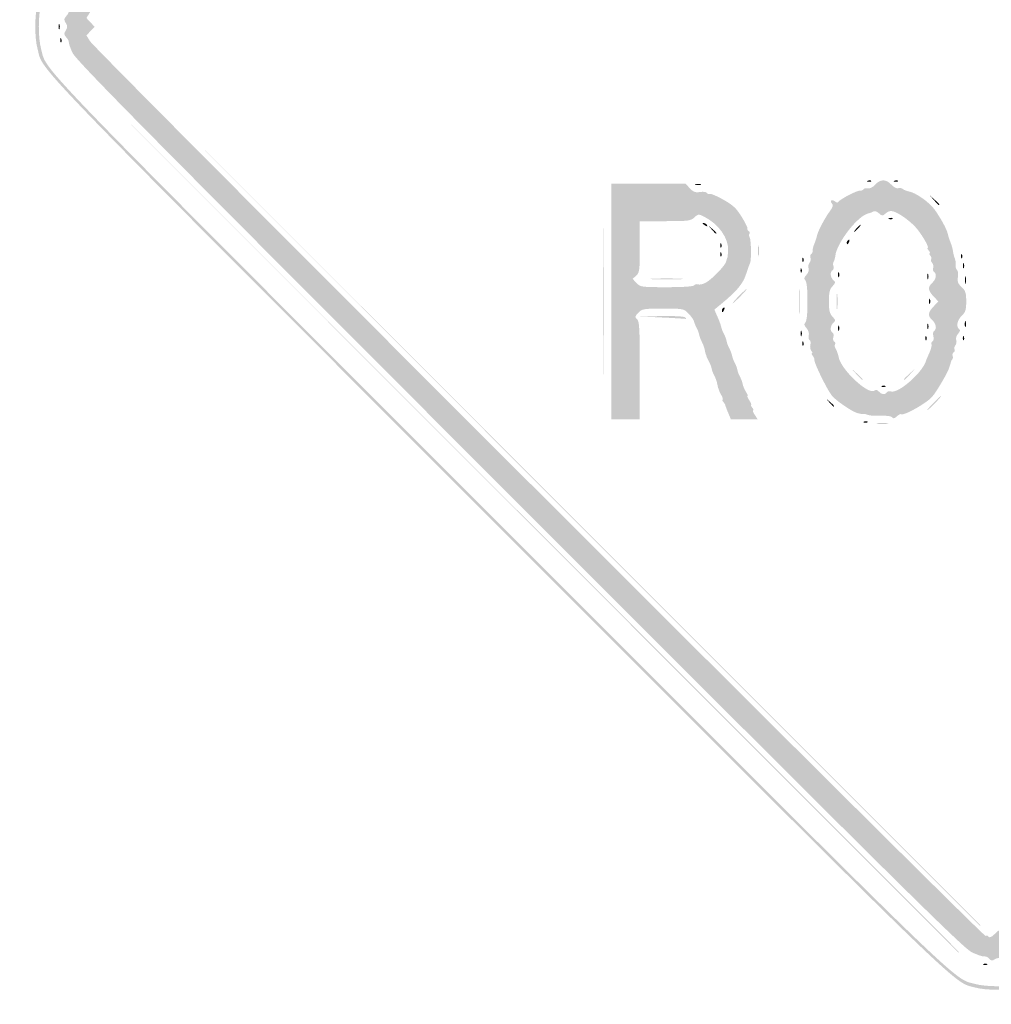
# Model space of a CAD drawing. Header units: inches. Extents: x -25.8 to 25.8, y -25.8 to 25.8.
# Tile 1 of 4: x -25.8 to -0.2, y -25.8 to 0.2. Entities that reach past the tile are written whole.
import ezdxf

# ---------------------------------------------------------------- set-up
doc = ezdxf.new("R2010")
doc.units = ezdxf.units.IN
doc.header["$MEASUREMENT"] = 0

msp = doc.modelspace()

# ---------------------------------------------------------------- hatches: boundary and pattern name
h = msp.add_hatch(color=7)
edge = h.paths.add_edge_path()
edge.add_spline(control_points=[(-0.616, -25.388), (-1.219, -25.222), (-0.649, -25.772), (-13.219, -13.198), (-25.84, -0.573), (-25.202, -1.234), (-25.368, -0.612), (-25.449, -0.308), (-25.449, 0.263), (-25.367, 0.571), (-25.201, 1.196), (-25.808, 0.567), (-13.175, 13.196), (-0.549, 25.816), (-1.21, 25.178), (-0.589, 25.345), (-0.459, 25.379), (-0.194, 25.408), (0, 25.408), (0.194, 25.408), (0.459, 25.379), (0.589, 25.345), (1.21, 25.178), (0.549, 25.816), (13.175, 13.196), (25.808, 0.567), (25.201, 1.196), (25.367, 0.571), (25.449, 0.263), (25.449, -0.308), (25.368, -0.612), (25.202, -1.234), (25.84, -0.573), (13.219, -13.198), (0.59, -25.831), (1.219, -25.224), (0.595, -25.39), (0.298, -25.469), (-0.325, -25.468), (-0.616, -25.388)], knot_values=[0, 0, 0, 0, 1, 1, 1, 2, 2, 2, 3, 3, 3, 4, 4, 4, 5, 5, 5, 6, 6, 6, 7, 7, 7, 8, 8, 8, 9, 9, 9, 10, 10, 10, 11, 11, 11, 12, 12, 12, 13, 13, 13, 13], degree=3, periodic=0)
edge = h.paths.add_edge_path(flags=0)
edge.add_spline(control_points=[(0.595, -25.296), (1.219, -25.13), (0.594, -25.734), (13.172, -13.151), (25.742, -0.576), (25.108, -1.233), (25.274, -0.612), (25.355, -0.308), (25.355, 0.263), (25.273, 0.571), (25.106, 1.196), (25.71, 0.57), (13.127, 13.148), (0.552, 25.719), (1.21, 25.084), (0.589, 25.25), (0.459, 25.285), (0.194, 25.313), (0, 25.313), (-0.194, 25.313), (-0.459, 25.285), (-0.589, 25.25), (-1.21, 25.084), (-0.552, 25.719), (-13.127, 13.148), (-25.71, 0.57), (-25.106, 1.196), (-25.273, 0.571), (-25.355, 0.263), (-25.355, -0.308), (-25.274, -0.612), (-25.108, -1.233), (-25.742, -0.576), (-13.172, -13.151), (-0.653, -25.675), (-1.219, -25.127), (-0.616, -25.294), (-0.325, -25.374), (0.298, -25.375), (0.595, -25.296)], knot_values=[0, 0, 0, 0, 1, 1, 1, 2, 2, 2, 3, 3, 3, 4, 4, 4, 5, 5, 5, 6, 6, 6, 7, 7, 7, 8, 8, 8, 9, 9, 9, 10, 10, 10, 11, 11, 11, 12, 12, 12, 13, 13, 13, 13], degree=3, periodic=0)
h = msp.add_hatch(color=7)
edge = h.paths.add_edge_path()
edge.add_spline(control_points=[(-0.239, -24.628), (-0.271, -24.589), (-0.331, -24.562), (-0.372, -24.568), (-0.414, -24.574), (-0.564, -24.523), (-0.706, -24.454), (-0.928, -24.346), (-2.655, -22.639), (-12.655, -12.635), (-22.571, -2.717), (-24.36, -0.906), (-24.449, -0.706), (-24.506, -0.577), (-24.549, -0.452), (-24.543, -0.43), (-24.538, -0.407), (-24.568, -0.351), (-24.609, -0.305), (-24.673, -0.234), (-24.676, -0.206), (-24.624, -0.122), (-24.573, -0.041), (-24.573, -0.006), (-24.624, 0.075), (-24.676, 0.159), (-24.673, 0.187), (-24.609, 0.258), (-24.568, 0.304), (-24.538, 0.36), (-24.543, 0.383), (-24.549, 0.405), (-24.506, 0.53), (-24.449, 0.659), (-24.36, 0.859), (-22.571, 2.669), (-12.655, 12.588), (-2.655, 22.592), (-0.928, 24.299), (-0.706, 24.407), (-0.564, 24.476), (-0.414, 24.527), (-0.372, 24.521), (-0.331, 24.515), (-0.271, 24.542), (-0.239, 24.581), (-0.192, 24.637), (-0.163, 24.64), (-0.09, 24.595), (-0.02, 24.551), (0.02, 24.551), (0.09, 24.595), (0.162, 24.639), (0.191, 24.638), (0.233, 24.587), (0.28, 24.53), (0.553, 24.451), (0.612, 24.477), (0.625, 24.483), (0.731, 24.421), (0.848, 24.339), (0.964, 24.258), (6.299, 18.949), (12.702, 12.543), (22.587, 2.653), (24.36, 0.859), (24.449, 0.659), (24.506, 0.53), (24.548, 0.39), (24.543, 0.349), (24.538, 0.307), (24.566, 0.247), (24.604, 0.215), (24.661, 0.168), (24.663, 0.139), (24.618, 0.067), (24.575, -0.003), (24.575, -0.044), (24.618, -0.114), (24.663, -0.186), (24.661, -0.215), (24.604, -0.262), (24.566, -0.294), (24.538, -0.354), (24.543, -0.396), (24.548, -0.437), (24.506, -0.577), (24.449, -0.706), (24.36, -0.906), (22.587, -2.7), (12.702, -12.59), (2.58, -22.717), (0.687, -24.587), (0.624, -24.522), (0.591, -24.489), (0.279, -24.579), (0.233, -24.634), (0.191, -24.685), (0.162, -24.686), (0.09, -24.642), (0.02, -24.598), (-0.02, -24.598), (-0.09, -24.642), (-0.163, -24.687), (-0.192, -24.684), (-0.239, -24.628)], knot_values=[0, 0, 0, 0, 1, 1, 1, 2, 2, 2, 3, 3, 3, 4, 4, 4, 5, 5, 5, 6, 6, 6, 7, 7, 7, 8, 8, 8, 9, 9, 9, 10, 10, 10, 11, 11, 11, 12, 12, 12, 13, 13, 13, 14, 14, 14, 15, 15, 15, 16, 16, 16, 17, 17, 17, 18, 18, 18, 19, 19, 19, 20, 20, 20, 21, 21, 21, 22, 22, 22, 23, 23, 23, 24, 24, 24, 25, 25, 25, 26, 26, 26, 27, 27, 27, 28, 28, 28, 29, 29, 29, 30, 30, 30, 31, 31, 31, 32, 32, 32, 33, 33, 33, 34, 34, 34, 35, 35, 35, 35], degree=3, periodic=0)
edge = h.paths.add_edge_path(flags=0)
edge.add_spline(control_points=[(0.113, -23.991), (0.186, -24.06), (0.237, -24.079), (0.257, -24.046), (0.275, -24.017), (0.311, -24.008), (0.338, -24.025), (0.403, -24.065), (24.041, -0.426), (24.001, -0.362), (23.984, -0.335), (23.994, -0.298), (24.022, -0.281), (24.056, -0.26), (24.037, -0.21), (23.968, -0.136)], knot_values=[0, 0, 0, 0, 1, 1, 1, 2, 2, 2, 3, 3, 3, 4, 4, 4, 5, 5, 5, 5], degree=3, periodic=0)
edge.add_line((23.968, -0.136), (23.862, -0.024))
edge.add_line((23.862, -0.024), (23.968, 0.089))
edge.add_spline(control_points=[(23.968, 0.089), (24.037, 0.163), (24.056, 0.213), (24.022, 0.234), (23.994, 0.251), (23.984, 0.288), (24.001, 0.315), (24.041, 0.379), (0.403, 24.017), (0.338, 23.978), (0.311, 23.961), (0.275, 23.97), (0.257, 23.999), (0.237, 24.032), (0.186, 24.013), (0.113, 23.944)], knot_values=[0, 0, 0, 0, 1, 1, 1, 2, 2, 2, 3, 3, 3, 4, 4, 4, 5, 5, 5, 5], degree=3, periodic=0)
edge.add_line((0.113, 23.944), (0, 23.838))
edge.add_line((0, 23.838), (-0.113, 23.944))
edge.add_spline(control_points=[(-0.113, 23.944), (-0.186, 24.013), (-0.237, 24.032), (-0.257, 23.999), (-0.275, 23.97), (-0.311, 23.961), (-0.338, 23.978), (-0.394, 24.012), (-23.829, 0.603), (-23.98, 0.362)], knot_values=[0, 0, 0, 0, 1, 1, 1, 2, 2, 2, 3, 3, 3, 3], degree=3, periodic=0)
edge.add_line((-23.98, 0.362), (-24.078, 0.206))
edge.add_line((-24.078, 0.206), (-23.97, 0.091))
edge.add_line((-23.97, 0.091), (-23.862, -0.024))
edge.add_line((-23.862, -0.024), (-23.97, -0.138))
edge.add_line((-23.97, -0.138), (-24.078, -0.253))
edge.add_line((-24.078, -0.253), (-23.98, -0.409))
edge.add_spline(control_points=[(-23.98, -0.409), (-23.829, -0.65), (-0.394, -24.059), (-0.338, -24.025), (-0.311, -24.008), (-0.275, -24.017), (-0.257, -24.046), (-0.237, -24.079), (-0.186, -24.06), (-0.113, -23.991)], knot_values=[0, 0, 0, 0, 1, 1, 1, 2, 2, 2, 3, 3, 3, 3], degree=3, periodic=0)
edge.add_line((-0.113, -23.991), (0, -23.885))
edge.add_line((0, -23.885), (0.113, -23.991))
h = msp.add_hatch(color=7)
edge = h.paths.add_edge_path()
edge.add_spline(control_points=[(-24.813, -0.024), (-24.813, 0.041), (-24.802, 0.068), (-24.789, 0.035), (-24.776, 0.003), (-24.776, -0.05), (-24.789, -0.082), (-24.802, -0.115), (-24.813, -0.088), (-24.813, -0.024)], knot_values=[0, 0, 0, 0, 1, 1, 1, 2, 2, 2, 3, 3, 3, 3], degree=3, periodic=0)
h = msp.add_hatch(color=7)
edge = h.paths.add_edge_path()
edge.add_spline(control_points=[(-24.769, -0.373), (-24.767, -0.318), (-24.756, -0.307), (-24.741, -0.344), (-24.727, -0.378), (-24.729, -0.419), (-24.744, -0.435), (-24.76, -0.45), (-24.771, -0.422), (-24.769, -0.373)], knot_values=[0, 0, 0, 0, 1, 1, 1, 2, 2, 2, 3, 3, 3, 3], degree=3, periodic=0)
h = msp.add_hatch(color=7)
edge = h.paths.add_edge_path()
edge.add_line((-12.127, -12.116), (-23.76, -0.471))
edge.add_line((-23.76, -0.471), (-12.116, -12.104))
edge.add_spline(control_points=[(-12.116, -12.104), (-5.711, -18.502), (-0.471, -23.742), (-0.471, -23.749), (-0.471, -23.755), (-0.476, -23.76), (-0.483, -23.76), (-0.489, -23.76), (-5.729, -18.52), (-12.127, -12.116)], knot_values=[0, 0, 0, 0, 1, 1, 1, 2, 2, 2, 3, 3, 3, 3], degree=3, periodic=0)
h = msp.add_hatch(color=7)
edge = h.paths.add_edge_path()
edge.add_line((-12.763, -12.751), (-24.467, -1.036))
edge.add_line((-24.467, -1.036), (-12.751, -12.74))
edge.add_spline(control_points=[(-12.751, -12.74), (-6.308, -19.177), (-1.036, -24.449), (-1.036, -24.455), (-1.036, -24.462), (-1.041, -24.467), (-1.048, -24.467), (-1.054, -24.467), (-6.326, -19.195), (-12.763, -12.751)], knot_values=[0, 0, 0, 0, 1, 1, 1, 2, 2, 2, 3, 3, 3, 3], degree=3, periodic=0)
h = msp.add_hatch(color=7)
edge = h.paths.add_edge_path()
edge.add_spline(control_points=[(-2.803, -10.337), (-2.823, -10.304), (-2.941, -10.287), (-3.102, -10.294), (-3.248, -10.3), (-3.401, -10.291), (-3.443, -10.272), (-3.484, -10.254), (-3.537, -10.242), (-3.561, -10.247), (-3.584, -10.251), (-3.619, -10.25), (-3.638, -10.243), (-3.658, -10.237), (-3.689, -10.229), (-3.709, -10.226), (-3.836, -10.204), (-4.299, -9.89), (-4.399, -9.759), (-4.533, -9.584), (-4.876, -8.877), (-4.859, -8.814), (-4.853, -8.792), (-4.872, -8.744), (-4.902, -8.708), (-4.932, -8.672), (-4.941, -8.642), (-4.922, -8.642), (-4.902, -8.642), (-4.909, -8.615), (-4.937, -8.581), (-4.965, -8.547), (-4.977, -8.475), (-4.963, -8.421), (-4.949, -8.367), (-4.958, -8.31), (-4.984, -8.294), (-5.009, -8.278), (-5.019, -8.222), (-5.005, -8.17), (-4.991, -8.114), (-5.016, -8.035), (-5.065, -7.98), (-5.13, -7.908), (-5.137, -7.874), (-5.095, -7.831), (-5.059, -7.796), (-5.039, -7.596), (-5.039, -7.276), (-5.039, -6.957), (-5.059, -6.757), (-5.095, -6.722), (-5.137, -6.679), (-5.13, -6.645), (-5.066, -6.573), (-5.016, -6.519), (-4.993, -6.446), (-5.011, -6.401), (-5.027, -6.358), (-5.017, -6.294), (-4.988, -6.259), (-4.959, -6.223), (-4.947, -6.163), (-4.961, -6.125), (-4.976, -6.086), (-4.967, -6.042), (-4.942, -6.026), (-4.916, -6.011), (-4.9, -5.973), (-4.904, -5.942), (-4.909, -5.912), (-4.888, -5.826), (-4.857, -5.751), (-4.826, -5.676), (-4.795, -5.581), (-4.788, -5.539), (-4.769, -5.43), (-4.577, -5.065), (-4.448, -4.893), (-4.367, -4.785), (-4.352, -4.733), (-4.391, -4.694), (-4.466, -4.619), (-4.397, -4.566), (-4.315, -4.635), (-4.268, -4.674), (-4.238, -4.675), (-4.216, -4.64), (-4.173, -4.571), (-3.71, -4.335), (-3.642, -4.348), (-3.611, -4.354), (-3.574, -4.339), (-3.559, -4.315), (-3.544, -4.291), (-3.495, -4.281), (-3.449, -4.293), (-3.399, -4.306), (-3.319, -4.266), (-3.252, -4.194), (-3.109, -4.042), (-2.967, -4.041), (-2.825, -4.193), (-2.763, -4.259), (-2.682, -4.301), (-2.645, -4.286), (-2.609, -4.272), (-2.553, -4.282), (-2.522, -4.308), (-2.491, -4.333), (-2.424, -4.361), (-2.373, -4.369), (-2.195, -4.396), (-1.831, -4.648), (-1.689, -4.842), (-1.525, -5.068), (-1.354, -5.381), (-1.335, -5.492), (-1.327, -5.534), (-1.297, -5.629), (-1.267, -5.704), (-1.236, -5.779), (-1.205, -5.891), (-1.197, -5.953), (-1.189, -6.014), (-1.168, -6.099), (-1.149, -6.141), (-1.131, -6.183), (-1.121, -6.262), (-1.126, -6.318), (-1.131, -6.374), (-1.115, -6.433), (-1.089, -6.449), (-1.063, -6.465), (-1.053, -6.546), (-1.067, -6.63), (-1.086, -6.751), (-1.067, -6.805), (-0.97, -6.896), (-0.866, -6.993), (-0.848, -7.051), (-0.848, -7.276), (-0.848, -7.499), (-0.867, -7.561), (-0.965, -7.653), (-1.087, -7.767), (-1.122, -7.953), (-1.033, -8.008), (-1, -8.029), (-1.01, -8.07), (-1.062, -8.127), (-1.108, -8.177), (-1.129, -8.249), (-1.112, -8.293), (-1.095, -8.336), (-1.105, -8.4), (-1.134, -8.434), (-1.162, -8.469), (-1.173, -8.518), (-1.157, -8.543), (-1.142, -8.568), (-1.152, -8.603), (-1.18, -8.62), (-1.208, -8.638), (-1.22, -8.679), (-1.207, -8.713), (-1.194, -8.747), (-1.198, -8.789), (-1.216, -8.806), (-1.234, -8.824), (-1.251, -8.858), (-1.254, -8.882), (-1.257, -8.905), (-1.265, -8.935), (-1.272, -8.948), (-1.278, -8.961), (-1.287, -8.988), (-1.292, -9.007), (-1.32, -9.13), (-1.625, -9.655), (-1.752, -9.799), (-1.897, -9.964), (-2.51, -10.308), (-2.564, -10.254), (-2.578, -10.24), (-2.63, -10.265), (-2.68, -10.31), (-2.743, -10.368), (-2.779, -10.375), (-2.803, -10.337)], knot_values=[0, 0, 0, 0, 1, 1, 1, 2, 2, 2, 3, 3, 3, 4, 4, 4, 5, 5, 5, 6, 6, 6, 7, 7, 7, 8, 8, 8, 9, 9, 9, 10, 10, 10, 11, 11, 11, 12, 12, 12, 13, 13, 13, 14, 14, 14, 15, 15, 15, 16, 16, 16, 17, 17, 17, 18, 18, 18, 19, 19, 19, 20, 20, 20, 21, 21, 21, 22, 22, 22, 23, 23, 23, 24, 24, 24, 25, 25, 25, 26, 26, 26, 27, 27, 27, 28, 28, 28, 29, 29, 29, 30, 30, 30, 31, 31, 31, 32, 32, 32, 33, 33, 33, 34, 34, 34, 35, 35, 35, 36, 36, 36, 37, 37, 37, 38, 38, 38, 39, 39, 39, 40, 40, 40, 41, 41, 41, 42, 42, 42, 43, 43, 43, 44, 44, 44, 45, 45, 45, 46, 46, 46, 47, 47, 47, 48, 48, 48, 49, 49, 49, 50, 50, 50, 51, 51, 51, 52, 52, 52, 53, 53, 53, 54, 54, 54, 55, 55, 55, 56, 56, 56, 57, 57, 57, 58, 58, 58, 59, 59, 59, 60, 60, 60, 61, 61, 61, 62, 62, 62, 63, 63, 63, 63], degree=3, periodic=0)
edge = h.paths.add_edge_path(flags=0)
edge.add_spline(control_points=[(-2.942, -9.675), (-2.924, -9.648), (-2.879, -9.637), (-2.842, -9.651), (-2.649, -9.725), (-1.989, -9.147), (-1.905, -8.831), (-1.902, -8.818), (-1.863, -8.727), (-1.819, -8.628), (-1.775, -8.53), (-1.751, -8.431), (-1.765, -8.408), (-1.78, -8.385), (-1.768, -8.352), (-1.74, -8.334), (-1.711, -8.317), (-1.7, -8.253), (-1.715, -8.193), (-1.731, -8.132), (-1.722, -8.07), (-1.696, -8.054), (-1.618, -8.006), (-1.642, -7.862), (-1.743, -7.771), (-1.869, -7.656), (-1.861, -7.566), (-1.71, -7.409)], knot_values=[0, 0, 0, 0, 1, 1, 1, 2, 2, 2, 3, 3, 3, 4, 4, 4, 5, 5, 5, 6, 6, 6, 7, 7, 7, 8, 8, 8, 9, 9, 9, 9], degree=3, periodic=0)
edge.add_line((-1.71, -7.409), (-1.584, -7.276))
edge.add_line((-1.584, -7.276), (-1.71, -7.144))
edge.add_spline(control_points=[(-1.71, -7.144), (-1.861, -6.987), (-1.869, -6.897), (-1.743, -6.782), (-1.64, -6.689), (-1.618, -6.547), (-1.699, -6.497), (-1.726, -6.48), (-1.737, -6.434), (-1.721, -6.394), (-1.706, -6.355), (-1.718, -6.293), (-1.748, -6.257), (-1.779, -6.221), (-1.79, -6.178), (-1.773, -6.161), (-1.757, -6.145), (-1.767, -6.103), (-1.796, -6.068), (-1.825, -6.033), (-1.833, -6.005), (-1.813, -6.005), (-1.794, -6.005), (-1.805, -5.973), (-1.837, -5.934), (-1.869, -5.895), (-1.882, -5.864), (-1.865, -5.864), (-1.818, -5.864), (-1.975, -5.578), (-2.131, -5.38), (-2.28, -5.19), (-2.591, -4.956), (-2.77, -4.9), (-2.846, -4.877), (-2.908, -4.892), (-2.97, -4.948), (-3.057, -5.026), (-3.066, -5.026), (-3.153, -4.948), (-3.209, -4.897), (-3.267, -4.88), (-3.306, -4.904), (-3.34, -4.925), (-3.393, -4.946), (-3.425, -4.951), (-3.693, -4.992), (-4.267, -5.723), (-4.304, -6.072), (-4.31, -6.128), (-4.33, -6.197), (-4.348, -6.226), (-4.366, -6.255), (-4.368, -6.31), (-4.353, -6.349), (-4.339, -6.388), (-4.349, -6.433), (-4.377, -6.45), (-4.45, -6.496), (-4.438, -6.644), (-4.355, -6.713), (-4.291, -6.766), (-4.293, -6.784), (-4.378, -6.874), (-4.454, -6.955), (-4.474, -7.04), (-4.474, -7.276), (-4.474, -7.513), (-4.454, -7.598), (-4.378, -7.678), (-4.293, -7.769), (-4.291, -7.787), (-4.355, -7.84), (-4.438, -7.909), (-4.451, -8.057), (-4.378, -8.102), (-4.351, -8.119), (-4.341, -8.171), (-4.356, -8.218), (-4.372, -8.266), (-4.361, -8.319), (-4.334, -8.335), (-4.307, -8.352), (-4.296, -8.386), (-4.311, -8.41), (-4.326, -8.434), (-4.322, -8.48), (-4.301, -8.513), (-4.281, -8.545), (-4.261, -8.588), (-4.257, -8.607), (-4.253, -8.626), (-4.246, -8.648), (-4.241, -8.654), (-4.236, -8.661), (-4.224, -8.703), (-4.216, -8.748), (-4.152, -9.081), (-3.425, -9.758), (-3.27, -9.629), (-3.233, -9.598), (-3.196, -9.606), (-3.156, -9.654), (-3.087, -9.737), (-2.986, -9.747), (-2.942, -9.675)], knot_values=[0, 0, 0, 0, 1, 1, 1, 2, 2, 2, 3, 3, 3, 4, 4, 4, 5, 5, 5, 6, 6, 6, 7, 7, 7, 8, 8, 8, 9, 9, 9, 10, 10, 10, 11, 11, 11, 12, 12, 12, 13, 13, 13, 14, 14, 14, 15, 15, 15, 16, 16, 16, 17, 17, 17, 18, 18, 18, 19, 19, 19, 20, 20, 20, 21, 21, 21, 22, 22, 22, 23, 23, 23, 24, 24, 24, 25, 25, 25, 26, 26, 26, 27, 27, 27, 28, 28, 28, 29, 29, 29, 30, 30, 30, 31, 31, 31, 32, 32, 32, 33, 33, 33, 34, 34, 34, 35, 35, 35, 35], degree=3, periodic=0)
h = msp.add_hatch(color=7)
edge = h.paths.add_edge_path()
edge.add_spline(control_points=[(-3.447, -4.089), (-3.413, -4.075), (-3.372, -4.077), (-3.357, -4.093), (-3.341, -4.108), (-3.369, -4.119), (-3.418, -4.117), (-3.473, -4.115), (-3.484, -4.104), (-3.447, -4.089)], knot_values=[0, 0, 0, 0, 1, 1, 1, 2, 2, 2, 3, 3, 3, 3], degree=3, periodic=0)
h = msp.add_hatch(color=7)
edge = h.paths.add_edge_path()
edge.add_spline(control_points=[(-2.74, -4.089), (-2.706, -4.075), (-2.666, -4.077), (-2.65, -4.093), (-2.635, -4.108), (-2.662, -4.119), (-2.712, -4.117), (-2.767, -4.115), (-2.778, -4.104), (-2.74, -4.089)], knot_values=[0, 0, 0, 0, 1, 1, 1, 2, 2, 2, 3, 3, 3, 3], degree=3, periodic=0)
h = msp.add_hatch(color=7)
edge = h.paths.add_edge_path()
edge.add_line((-10.22, -7.276), (-10.22, -4.168))
edge.add_line((-10.22, -4.168), (-9.239, -4.168))
edge.add_line((-9.239, -4.168), (-8.258, -4.168))
edge.add_line((-8.258, -4.168), (-8.144, -4.29))
edge.add_spline(control_points=[(-8.144, -4.29), (-8.053, -4.387), (-7.999, -4.407), (-7.878, -4.387), (-7.794, -4.374), (-7.713, -4.384), (-7.697, -4.409), (-7.681, -4.435), (-7.644, -4.448), (-7.615, -4.438), (-7.586, -4.428), (-7.423, -4.498), (-7.254, -4.593), (-7.005, -4.734), (-6.914, -4.82), (-6.776, -5.044), (-6.682, -5.197), (-6.613, -5.336), (-6.624, -5.354), (-6.634, -5.372), (-6.62, -5.4), (-6.594, -5.416), (-6.567, -5.433), (-6.557, -5.466), (-6.572, -5.49), (-6.587, -5.514), (-6.584, -5.559), (-6.565, -5.589), (-6.526, -5.653), (-6.518, -6.202), (-6.556, -6.267), (-6.57, -6.291), (-6.618, -6.424), (-6.663, -6.563), (-6.745, -6.813), (-6.904, -7.003), (-7.324, -7.349)], knot_values=[0, 0, 0, 0, 1, 1, 1, 2, 2, 2, 3, 3, 3, 4, 4, 4, 5, 5, 5, 6, 6, 6, 7, 7, 7, 8, 8, 8, 9, 9, 9, 10, 10, 10, 11, 11, 11, 12, 12, 12, 12], degree=3, periodic=0)
edge.add_line((-7.324, -7.349), (-7.498, -7.492))
edge.add_line((-7.498, -7.492), (-7.416, -7.679))
edge.add_spline(control_points=[(-7.416, -7.679), (-7.37, -7.781), (-7.326, -7.904), (-7.316, -7.951), (-7.307, -7.998), (-7.274, -8.083), (-7.243, -8.14), (-7.212, -8.196), (-7.18, -8.281), (-7.173, -8.328), (-7.165, -8.375), (-7.133, -8.46), (-7.102, -8.516), (-7.071, -8.573), (-7.039, -8.657), (-7.031, -8.705), (-7.023, -8.752), (-6.992, -8.837), (-6.961, -8.893), (-6.93, -8.949), (-6.898, -9.034), (-6.89, -9.081), (-6.882, -9.129), (-6.85, -9.214), (-6.819, -9.27), (-6.788, -9.326), (-6.756, -9.414), (-6.748, -9.465), (-6.739, -9.516), (-6.701, -9.606), (-6.662, -9.665), (-6.623, -9.724), (-6.605, -9.773), (-6.621, -9.773), (-6.638, -9.773), (-6.617, -9.826), (-6.574, -9.89), (-6.532, -9.955), (-6.511, -10.008), (-6.528, -10.008), (-6.544, -10.008), (-6.532, -10.04), (-6.499, -10.079), (-6.467, -10.118), (-6.456, -10.149), (-6.475, -10.149), (-6.495, -10.149), (-6.475, -10.202), (-6.433, -10.267)], knot_values=[0, 0, 0, 0, 1, 1, 1, 2, 2, 2, 3, 3, 3, 4, 4, 4, 5, 5, 5, 6, 6, 6, 7, 7, 7, 8, 8, 8, 9, 9, 9, 10, 10, 10, 11, 11, 11, 12, 12, 12, 13, 13, 13, 14, 14, 14, 15, 15, 15, 16, 16, 16, 16], degree=3, periodic=0)
edge.add_line((-6.433, -10.267), (-6.356, -10.385))
edge.add_line((-6.356, -10.385), (-6.71, -10.385))
edge.add_line((-6.71, -10.385), (-7.063, -10.385))
edge.add_line((-7.063, -10.385), (-7.132, -10.219))
edge.add_spline(control_points=[(-7.132, -10.219), (-7.171, -10.128), (-7.204, -10.038), (-7.208, -10.019), (-7.211, -10), (-7.236, -9.958), (-7.263, -9.926), (-7.29, -9.893), (-7.298, -9.867), (-7.281, -9.867), (-7.264, -9.867), (-7.276, -9.819), (-7.308, -9.761), (-7.341, -9.703), (-7.371, -9.639), (-7.375, -9.62), (-7.379, -9.6), (-7.387, -9.579), (-7.392, -9.572), (-7.397, -9.566), (-7.41, -9.511), (-7.422, -9.451), (-7.433, -9.391), (-7.467, -9.296), (-7.498, -9.239), (-7.529, -9.183), (-7.561, -9.098), (-7.569, -9.051), (-7.577, -9.004), (-7.609, -8.919), (-7.64, -8.862), (-7.671, -8.806), (-7.7, -8.744), (-7.705, -8.725), (-7.709, -8.705), (-7.716, -8.684), (-7.721, -8.678), (-7.727, -8.671), (-7.74, -8.617), (-7.751, -8.556), (-7.762, -8.496), (-7.797, -8.401), (-7.828, -8.344), (-7.859, -8.288), (-7.891, -8.203), (-7.898, -8.156), (-7.906, -8.109), (-7.938, -8.024), (-7.969, -7.968), (-8, -7.911), (-8.03, -7.836), (-8.036, -7.801), (-8.042, -7.765), (-8.105, -7.675), (-8.177, -7.6), (-8.305, -7.466), (-8.312, -7.465), (-8.855, -7.465), (-9.369, -7.465), (-9.409, -7.472), (-9.507, -7.576), (-9.599, -7.674), (-9.603, -7.693), (-9.539, -7.746), (-9.477, -7.797), (-9.466, -7.994), (-9.466, -9.095)], knot_values=[0, 0, 0, 0, 1, 1, 1, 2, 2, 2, 3, 3, 3, 4, 4, 4, 5, 5, 5, 6, 6, 6, 7, 7, 7, 8, 8, 8, 9, 9, 9, 10, 10, 10, 11, 11, 11, 12, 12, 12, 13, 13, 13, 14, 14, 14, 15, 15, 15, 16, 16, 16, 17, 17, 17, 18, 18, 18, 19, 19, 19, 20, 20, 20, 21, 21, 21, 22, 22, 22, 22], degree=3, periodic=0)
edge.add_line((-9.466, -9.095), (-9.466, -10.385))
edge.add_line((-9.466, -10.385), (-9.843, -10.385))
edge.add_line((-9.843, -10.385), (-10.22, -10.385))
edge.add_line((-10.22, -10.385), (-10.22, -7.276))
edge = h.paths.add_edge_path(flags=0)
edge.add_spline(control_points=[(-8.028, -6.849), (-8.011, -6.822), (-7.966, -6.811), (-7.928, -6.825), (-7.89, -6.84), (-7.802, -6.822), (-7.733, -6.785), (-7.561, -6.695), (-7.203, -6.322), (-7.183, -6.212), (-7.173, -6.163), (-7.161, -6.123), (-7.156, -6.123), (-7.15, -6.123), (-7.141, -6.038), (-7.134, -5.934), (-7.116, -5.613), (-7.384, -5.233), (-7.764, -5.041), (-7.916, -4.964), (-7.926, -4.965), (-8.026, -5.059), (-8.121, -5.149), (-8.187, -5.157), (-8.798, -5.157)], knot_values=[0, 0, 0, 0, 1, 1, 1, 2, 2, 2, 3, 3, 3, 4, 4, 4, 5, 5, 5, 6, 6, 6, 7, 7, 7, 8, 8, 8, 8], degree=3, periodic=0)
edge.add_line((-8.798, -5.157), (-9.466, -5.157))
edge.add_line((-9.466, -5.157), (-9.466, -5.833))
edge.add_spline(control_points=[(-9.466, -5.833), (-9.466, -6.45), (-9.475, -6.516), (-9.561, -6.594)], knot_values=[0, 0, 0, 0, 1, 1, 1, 1], degree=3, periodic=0)
edge.add_line((-9.561, -6.594), (-9.656, -6.68))
edge.add_line((-9.656, -6.68), (-9.553, -6.79))
edge.add_spline(control_points=[(-9.553, -6.79), (-9.454, -6.895), (-9.422, -6.9), (-8.755, -6.9), (-8.312, -6.9), (-8.048, -6.881), (-8.028, -6.849)], knot_values=[0, 0, 0, 0, 1, 1, 1, 2, 2, 2, 2], degree=3, periodic=0)
h = msp.add_hatch(color=7)
edge = h.paths.add_edge_path()
edge.add_spline(control_points=[(-7.994, -4.183), (-7.948, -4.171), (-7.884, -4.171), (-7.853, -4.184), (-7.821, -4.197), (-7.858, -4.207), (-7.936, -4.206), (-8.014, -4.205), (-8.04, -4.194), (-7.994, -4.183)], knot_values=[0, 0, 0, 0, 1, 1, 1, 2, 2, 2, 3, 3, 3, 3], degree=3, periodic=0)
h = msp.add_hatch(color=7)
edge = h.paths.add_edge_path()
edge.add_line((-1.699, -4.604), (-1.813, -4.474))
edge.add_line((-1.813, -4.474), (-1.684, -4.588))
edge.add_spline(control_points=[(-1.684, -4.588), (-1.563, -4.695), (-1.533, -4.733), (-1.57, -4.733), (-1.578, -4.733), (-1.636, -4.675), (-1.699, -4.604)], knot_values=[0, 0, 0, 0, 1, 1, 1, 2, 2, 2, 2], degree=3, periodic=0)
h = msp.add_hatch(color=7)
edge = h.paths.add_edge_path()
edge.add_spline(control_points=[(-10.433, -7.276), (-10.433, -5.554), (-10.427, -4.849), (-10.42, -5.71), (-10.413, -6.572), (-10.413, -7.981), (-10.42, -8.842), (-10.427, -9.704), (-10.433, -8.999), (-10.433, -7.276)], knot_values=[0, 0, 0, 0, 1, 1, 1, 2, 2, 2, 3, 3, 3, 3], degree=3, periodic=0)
h = msp.add_hatch(color=7)
edge = h.paths.add_edge_path()
edge.add_spline(control_points=[(-2.882, -5.078), (-2.848, -5.064), (-2.807, -5.066), (-2.791, -5.082), (-2.776, -5.097), (-2.804, -5.108), (-2.853, -5.106), (-2.908, -5.104), (-2.919, -5.093), (-2.882, -5.078)], knot_values=[0, 0, 0, 0, 1, 1, 1, 2, 2, 2, 3, 3, 3, 3], degree=3, periodic=0)
h = msp.add_hatch(color=7)
edge = h.paths.add_edge_path()
edge.add_spline(control_points=[(-7.771, -5.251), (-7.813, -5.224), (-7.819, -5.205), (-7.786, -5.205), (-7.755, -5.205), (-7.716, -5.225), (-7.7, -5.251), (-7.664, -5.31), (-7.681, -5.31), (-7.771, -5.251)], knot_values=[0, 0, 0, 0, 1, 1, 1, 2, 2, 2, 3, 3, 3, 3], degree=3, periodic=0)
h = msp.add_hatch(color=7)
edge = h.paths.add_edge_path()
edge.add_line((-7.564, -5.381), (-7.653, -5.275))
edge.add_line((-7.653, -5.275), (-7.547, -5.365))
edge.add_spline(control_points=[(-7.547, -5.365), (-7.448, -5.449), (-7.42, -5.487), (-7.458, -5.487), (-7.466, -5.487), (-7.514, -5.439), (-7.564, -5.381)], knot_values=[0, 0, 0, 0, 1, 1, 1, 2, 2, 2, 2], degree=3, periodic=0)
h = msp.add_hatch(color=7)
edge = h.paths.add_edge_path()
edge.add_spline(control_points=[(-3.744, -5.345), (-3.697, -5.294), (-3.648, -5.251), (-3.635, -5.251), (-3.622, -5.251), (-3.65, -5.294), (-3.697, -5.345), (-3.744, -5.397), (-3.793, -5.44), (-3.806, -5.44), (-3.819, -5.44), (-3.791, -5.397), (-3.744, -5.345)], knot_values=[0, 0, 0, 0, 1, 1, 1, 2, 2, 2, 3, 3, 3, 4, 4, 4, 4], degree=3, periodic=0)
h = msp.add_hatch(color=7)
edge = h.paths.add_edge_path()
edge.add_spline(control_points=[(-4.003, -5.725), (-4.003, -5.701), (-3.982, -5.668), (-3.957, -5.652), (-3.93, -5.635), (-3.922, -5.654), (-3.938, -5.696), (-3.969, -5.778), (-4.003, -5.793), (-4.003, -5.725)], knot_values=[0, 0, 0, 0, 1, 1, 1, 2, 2, 2, 3, 3, 3, 3], degree=3, periodic=0)
h = msp.add_hatch(color=7)
edge = h.paths.add_edge_path()
edge.add_spline(control_points=[(-7.343, -5.789), (-7.341, -5.734), (-7.33, -5.723), (-7.315, -5.761), (-7.301, -5.795), (-7.303, -5.835), (-7.319, -5.851), (-7.334, -5.866), (-7.345, -5.839), (-7.343, -5.789)], knot_values=[0, 0, 0, 0, 1, 1, 1, 2, 2, 2, 3, 3, 3, 3], degree=3, periodic=0)
h = msp.add_hatch(color=7)
edge = h.paths.add_edge_path()
edge.add_spline(control_points=[(-7.343, -6.024), (-7.341, -5.97), (-7.33, -5.958), (-7.315, -5.996), (-7.301, -6.03), (-7.303, -6.071), (-7.319, -6.086), (-7.334, -6.102), (-7.345, -6.074), (-7.343, -6.024)], knot_values=[0, 0, 0, 0, 1, 1, 1, 2, 2, 2, 3, 3, 3, 3], degree=3, periodic=0)
h = msp.add_hatch(color=7)
edge = h.paths.add_edge_path()
edge.add_spline(control_points=[(-6.345, -5.934), (-6.344, -5.805), (-6.335, -5.757), (-6.324, -5.829), (-6.313, -5.9), (-6.314, -6.006), (-6.325, -6.064), (-6.336, -6.122), (-6.345, -6.064), (-6.345, -5.934)], knot_values=[0, 0, 0, 0, 1, 1, 1, 2, 2, 2, 3, 3, 3, 3], degree=3, periodic=0)
h = msp.add_hatch(color=7)
edge = h.paths.add_edge_path()
edge.add_spline(control_points=[(-5.177, -6.166), (-5.175, -6.111), (-5.164, -6.1), (-5.148, -6.137), (-5.135, -6.171), (-5.137, -6.212), (-5.152, -6.228), (-5.168, -6.243), (-5.179, -6.215), (-5.177, -6.166)], knot_values=[0, 0, 0, 0, 1, 1, 1, 2, 2, 2, 3, 3, 3, 3], degree=3, periodic=0)
h = msp.add_hatch(color=7)
edge = h.paths.add_edge_path()
edge.add_spline(control_points=[(-0.985, -6.072), (-0.983, -6.017), (-0.972, -6.006), (-0.957, -6.043), (-0.943, -6.077), (-0.945, -6.118), (-0.961, -6.133), (-0.976, -6.149), (-0.987, -6.121), (-0.985, -6.072)], knot_values=[0, 0, 0, 0, 1, 1, 1, 2, 2, 2, 3, 3, 3, 3], degree=3, periodic=0)
h = msp.add_hatch(color=7)
edge = h.paths.add_edge_path()
edge.add_spline(control_points=[(-5.224, -6.448), (-5.222, -6.393), (-5.211, -6.382), (-5.196, -6.42), (-5.182, -6.454), (-5.184, -6.495), (-5.199, -6.51), (-5.215, -6.526), (-5.226, -6.498), (-5.224, -6.448)], knot_values=[0, 0, 0, 0, 1, 1, 1, 2, 2, 2, 3, 3, 3, 3], degree=3, periodic=0)
h = msp.add_hatch(color=7)
edge = h.paths.add_edge_path()
edge.add_spline(control_points=[(-4.231, -6.57), (-4.231, -6.505), (-4.221, -6.479), (-4.208, -6.511), (-4.194, -6.544), (-4.194, -6.597), (-4.208, -6.629), (-4.221, -6.661), (-4.231, -6.635), (-4.231, -6.57)], knot_values=[0, 0, 0, 0, 1, 1, 1, 2, 2, 2, 3, 3, 3, 3], degree=3, periodic=0)
h = msp.add_hatch(color=7)
edge = h.paths.add_edge_path()
edge.add_spline(control_points=[(-0.935, -6.335), (-0.935, -6.27), (-0.924, -6.243), (-0.911, -6.276), (-0.898, -6.308), (-0.898, -6.361), (-0.911, -6.393), (-0.924, -6.426), (-0.935, -6.399), (-0.935, -6.335)], knot_values=[0, 0, 0, 0, 1, 1, 1, 2, 2, 2, 3, 3, 3, 3], degree=3, periodic=0)
h = msp.add_hatch(color=7)
edge = h.paths.add_edge_path()
edge.add_spline(control_points=[(-9.125, -6.676), (-8.924, -6.667), (-8.596, -6.667), (-8.395, -6.676), (-8.194, -6.685), (-8.359, -6.692), (-8.76, -6.692), (-9.162, -6.692), (-9.326, -6.685), (-9.125, -6.676)], knot_values=[0, 0, 0, 0, 1, 1, 1, 2, 2, 2, 3, 3, 3, 3], degree=3, periodic=0)
h = msp.add_hatch(color=7)
edge = h.paths.add_edge_path()
edge.add_spline(control_points=[(-1.876, -6.617), (-1.876, -6.552), (-1.866, -6.526), (-1.853, -6.558), (-1.84, -6.591), (-1.84, -6.644), (-1.853, -6.676), (-1.866, -6.708), (-1.876, -6.682), (-1.876, -6.617)], knot_values=[0, 0, 0, 0, 1, 1, 1, 2, 2, 2, 3, 3, 3, 3], degree=3, periodic=0)
h = msp.add_hatch(color=7)
edge = h.paths.add_edge_path()
edge.add_spline(control_points=[(-0.884, -6.711), (-0.884, -6.621), (-0.874, -6.584), (-0.862, -6.629), (-0.851, -6.674), (-0.851, -6.748), (-0.862, -6.794), (-0.874, -6.839), (-0.884, -6.802), (-0.884, -6.711)], knot_values=[0, 0, 0, 0, 1, 1, 1, 2, 2, 2, 3, 3, 3, 3], degree=3, periodic=0)
h = msp.add_hatch(color=7)
edge = h.paths.add_edge_path()
edge.add_spline(control_points=[(-6.853, -7.135), (-6.751, -7.032), (-6.658, -6.947), (-6.645, -6.947), (-6.632, -6.947), (-6.704, -7.032), (-6.805, -7.135), (-6.907, -7.239), (-7, -7.324), (-7.013, -7.324), (-7.026, -7.324), (-6.954, -7.239), (-6.853, -7.135)], knot_values=[0, 0, 0, 0, 1, 1, 1, 2, 2, 2, 3, 3, 3, 4, 4, 4, 4], degree=3, periodic=0)
h = msp.add_hatch(color=7)
edge = h.paths.add_edge_path()
edge.add_spline(control_points=[(-5.257, -7.276), (-5.257, -6.979), (-5.249, -6.857), (-5.24, -7.006), (-5.231, -7.155), (-5.231, -7.398), (-5.24, -7.547), (-5.249, -7.696), (-5.257, -7.574), (-5.257, -7.276)], knot_values=[0, 0, 0, 0, 1, 1, 1, 2, 2, 2, 3, 3, 3, 3], degree=3, periodic=0)
h = msp.add_hatch(color=7)
edge = h.paths.add_edge_path()
edge.add_spline(control_points=[(-4.27, -7.276), (-4.27, -7.082), (-4.262, -7.003), (-4.252, -7.1), (-4.241, -7.197), (-4.241, -7.356), (-4.252, -7.453), (-4.262, -7.55), (-4.27, -7.471), (-4.27, -7.276)], knot_values=[0, 0, 0, 0, 1, 1, 1, 2, 2, 2, 3, 3, 3, 3], degree=3, periodic=0)
h = msp.add_hatch(color=7)
edge = h.paths.add_edge_path()
edge.add_spline(control_points=[(-1.829, -7.276), (-1.829, -7.212), (-1.819, -7.185), (-1.806, -7.218), (-1.793, -7.25), (-1.793, -7.303), (-1.806, -7.335), (-1.819, -7.368), (-1.829, -7.341), (-1.829, -7.276)], knot_values=[0, 0, 0, 0, 1, 1, 1, 2, 2, 2, 3, 3, 3, 3], degree=3, periodic=0)
h = msp.add_hatch(color=7)
edge = h.paths.add_edge_path()
edge.add_spline(control_points=[(-7.3, -7.515), (-7.3, -7.49), (-7.279, -7.457), (-7.253, -7.442), (-7.227, -7.425), (-7.219, -7.444), (-7.235, -7.486), (-7.266, -7.568), (-7.3, -7.582), (-7.3, -7.515)], knot_values=[0, 0, 0, 0, 1, 1, 1, 2, 2, 2, 3, 3, 3, 3], degree=3, periodic=0)
h = msp.add_hatch(color=7)
edge = h.paths.add_edge_path()
edge.add_line((-8.878, -7.7), (-9.49, -7.672))
edge.add_line((-9.49, -7.672), (-8.892, -7.663))
edge.add_spline(control_points=[(-8.892, -7.663), (-8.534, -7.657), (-8.283, -7.672), (-8.265, -7.7), (-8.249, -7.726), (-8.243, -7.743), (-8.251, -7.738), (-8.259, -7.733), (-8.541, -7.716), (-8.878, -7.7)], knot_values=[0, 0, 0, 0, 1, 1, 1, 2, 2, 2, 3, 3, 3, 3], degree=3, periodic=0)
h = msp.add_hatch(color=7)
edge = h.paths.add_edge_path()
edge.add_spline(control_points=[(-0.886, -7.865), (-0.885, -7.787), (-0.874, -7.761), (-0.862, -7.807), (-0.85, -7.853), (-0.851, -7.917), (-0.864, -7.948), (-0.877, -7.98), (-0.887, -7.943), (-0.886, -7.865)], knot_values=[0, 0, 0, 0, 1, 1, 1, 2, 2, 2, 3, 3, 3, 3], degree=3, periodic=0)
h = msp.add_hatch(color=7)
edge = h.paths.add_edge_path()
edge.add_spline(control_points=[(-5.22, -8.124), (-5.22, -8.059), (-5.21, -8.033), (-5.197, -8.065), (-5.183, -8.098), (-5.183, -8.151), (-5.197, -8.183), (-5.21, -8.215), (-5.22, -8.189), (-5.22, -8.124)], knot_values=[0, 0, 0, 0, 1, 1, 1, 2, 2, 2, 3, 3, 3, 3], degree=3, periodic=0)
h = msp.add_hatch(color=7)
edge = h.paths.add_edge_path()
edge.add_spline(control_points=[(-4.231, -7.983), (-4.231, -7.918), (-4.221, -7.892), (-4.208, -7.924), (-4.194, -7.956), (-4.194, -8.009), (-4.208, -8.042), (-4.221, -8.074), (-4.231, -8.048), (-4.231, -7.983)], knot_values=[0, 0, 0, 0, 1, 1, 1, 2, 2, 2, 3, 3, 3, 3], degree=3, periodic=0)
h = msp.add_hatch(color=7)
edge = h.paths.add_edge_path()
edge.add_spline(control_points=[(-1.876, -7.936), (-1.876, -7.871), (-1.866, -7.845), (-1.853, -7.877), (-1.84, -7.909), (-1.84, -7.962), (-1.853, -7.995), (-1.866, -8.027), (-1.876, -8.001), (-1.876, -7.936)], knot_values=[0, 0, 0, 0, 1, 1, 1, 2, 2, 2, 3, 3, 3, 3], degree=3, periodic=0)
h = msp.add_hatch(color=7)
edge = h.paths.add_edge_path()
edge.add_spline(control_points=[(-5.177, -8.379), (-5.175, -8.324), (-5.164, -8.313), (-5.148, -8.351), (-5.135, -8.385), (-5.137, -8.425), (-5.152, -8.441), (-5.168, -8.457), (-5.179, -8.429), (-5.177, -8.379)], knot_values=[0, 0, 0, 0, 1, 1, 1, 2, 2, 2, 3, 3, 3, 3], degree=3, periodic=0)
h = msp.add_hatch(color=7)
edge = h.paths.add_edge_path()
edge.add_spline(control_points=[(-1.927, -8.238), (-1.925, -8.183), (-1.914, -8.172), (-1.899, -8.21), (-1.885, -8.244), (-1.887, -8.284), (-1.903, -8.3), (-1.918, -8.315), (-1.929, -8.288), (-1.927, -8.238)], knot_values=[0, 0, 0, 0, 1, 1, 1, 2, 2, 2, 3, 3, 3, 3], degree=3, periodic=0)
h = msp.add_hatch(color=7)
edge = h.paths.add_edge_path()
edge.add_spline(control_points=[(-0.938, -8.238), (-0.936, -8.183), (-0.925, -8.172), (-0.91, -8.21), (-0.896, -8.244), (-0.898, -8.284), (-0.913, -8.3), (-0.929, -8.315), (-0.94, -8.288), (-0.938, -8.238)], knot_values=[0, 0, 0, 0, 1, 1, 1, 2, 2, 2, 3, 3, 3, 3], degree=3, periodic=0)
h = msp.add_hatch(color=7)
edge = h.paths.add_edge_path()
edge.add_line((-3.747, -9.196), (-3.885, -9.043))
edge.add_line((-3.885, -9.043), (-3.732, -9.181))
edge.add_spline(control_points=[(-3.732, -9.181), (-3.59, -9.31), (-3.558, -9.349), (-3.594, -9.349), (-3.602, -9.349), (-3.671, -9.28), (-3.747, -9.196)], knot_values=[0, 0, 0, 0, 1, 1, 1, 2, 2, 2, 2], degree=3, periodic=0)
h = msp.add_hatch(color=7)
edge = h.paths.add_edge_path()
edge.add_spline(control_points=[(-2.496, -9.334), (-2.496, -9.326), (-2.427, -9.257), (-2.343, -9.181)], knot_values=[0, 0, 0, 0, 1, 1, 1, 1], degree=3, periodic=0)
edge.add_line((-2.343, -9.181), (-2.19, -9.043))
edge.add_line((-2.19, -9.043), (-2.328, -9.196))
edge.add_spline(control_points=[(-2.328, -9.196), (-2.457, -9.338), (-2.496, -9.37), (-2.496, -9.334)], knot_values=[0, 0, 0, 0, 1, 1, 1, 1], degree=3, periodic=0)
h = msp.add_hatch(color=7)
edge = h.paths.add_edge_path()
edge.add_spline(control_points=[(-3.07, -9.505), (-3.036, -9.491), (-2.996, -9.493), (-2.98, -9.509), (-2.964, -9.524), (-2.992, -9.535), (-3.042, -9.533), (-3.097, -9.531), (-3.108, -9.52), (-3.07, -9.505)], knot_values=[0, 0, 0, 0, 1, 1, 1, 2, 2, 2, 3, 3, 3, 3], degree=3, periodic=0)
h = msp.add_hatch(color=7)
edge = h.paths.add_edge_path()
edge.add_line((-4.455, -9.949), (-4.545, -9.843))
edge.add_line((-4.545, -9.843), (-4.439, -9.933))
edge.add_spline(control_points=[(-4.439, -9.933), (-4.339, -10.017), (-4.311, -10.055), (-4.349, -10.055), (-4.358, -10.055), (-4.406, -10.007), (-4.455, -9.949)], knot_values=[0, 0, 0, 0, 1, 1, 1, 2, 2, 2, 2], degree=3, periodic=0)
h = msp.add_hatch(color=7)
edge = h.paths.add_edge_path()
edge.add_spline(control_points=[(-1.719, -9.961), (-1.618, -9.857), (-1.524, -9.773), (-1.512, -9.773), (-1.499, -9.773), (-1.571, -9.857), (-1.672, -9.961), (-1.773, -10.065), (-1.866, -10.149), (-1.879, -10.149), (-1.892, -10.149), (-1.82, -10.065), (-1.719, -9.961)], knot_values=[0, 0, 0, 0, 1, 1, 1, 2, 2, 2, 3, 3, 3, 4, 4, 4, 4], degree=3, periodic=0)
h = msp.add_hatch(color=7)
edge = h.paths.add_edge_path()
edge.add_spline(control_points=[(-3.541, -10.447), (-3.507, -10.433), (-3.466, -10.435), (-3.451, -10.451), (-3.435, -10.466), (-3.463, -10.477), (-3.513, -10.475), (-3.568, -10.473), (-3.579, -10.462), (-3.541, -10.447)], knot_values=[0, 0, 0, 0, 1, 1, 1, 2, 2, 2, 3, 3, 3, 3], degree=3, periodic=0)
h = msp.add_hatch(color=7)
edge = h.paths.add_edge_path()
edge.add_spline(control_points=[(-3.191, -10.492), (-3.12, -10.482), (-3.003, -10.482), (-2.932, -10.492), (-2.861, -10.503), (-2.919, -10.512), (-3.061, -10.512), (-3.204, -10.512), (-3.262, -10.503), (-3.191, -10.492)], knot_values=[0, 0, 0, 0, 1, 1, 1, 2, 2, 2, 3, 3, 3, 3], degree=3, periodic=0)
h = msp.add_hatch(color=7)
edge = h.paths.add_edge_path()
edge.add_spline(control_points=[(-0.386, -24.764), (-0.352, -24.751), (-0.311, -24.752), (-0.295, -24.768), (-0.28, -24.784), (-0.308, -24.795), (-0.357, -24.793), (-0.412, -24.791), (-0.423, -24.779), (-0.386, -24.764)], knot_values=[0, 0, 0, 0, 1, 1, 1, 2, 2, 2, 3, 3, 3, 3], degree=3, periodic=0)

doc.saveas('drawing.dxf')
